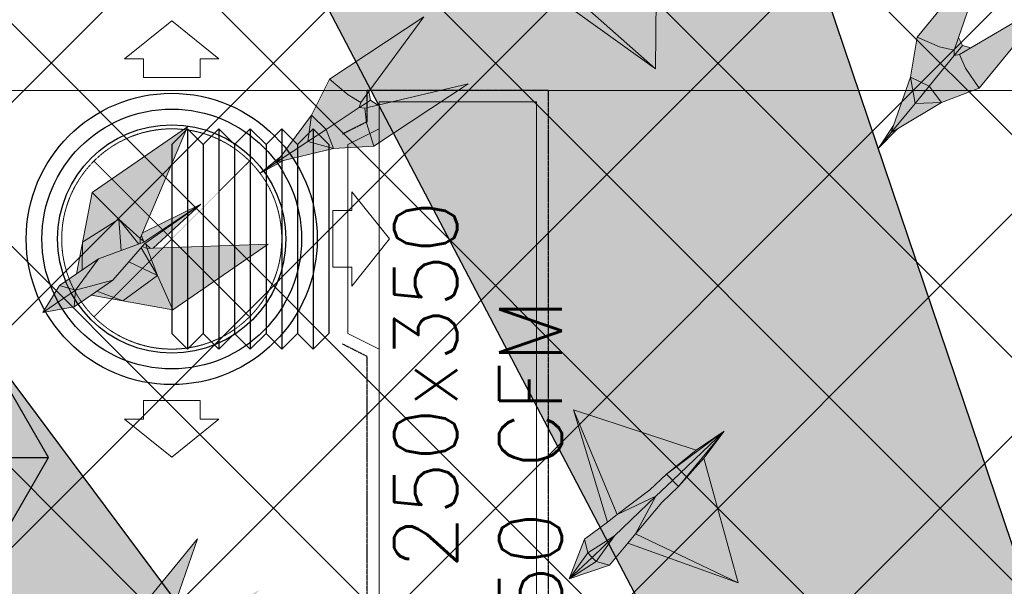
# Model space of a CAD drawing. Header units: millimetres. Extents: x -1435 to 74790, y -2508 to 13830.
# Tile 32 of 95: x 8259 to 9825, y 10306 to 11206. Entities that reach past the tile are written whole.
import ezdxf
from ezdxf.enums import TextEntityAlignment as Align

# ---------------------------------------------------------------- set-up
doc = ezdxf.new("R2010")
doc.units = ezdxf.units.MM
doc.linetypes.add('DASHED', pattern=[0.75, 0.5, -0.25])
doc.linetypes.add('HIDDEN', pattern=[0.375, 0.25, -0.125])
for name, color, linetype, lineweight, true_color in [('A-CEILING-01', 7, 'Continuous', 5, 0xd56ca8), ('A-CEILING-08', 7, 'Continuous', 5, 0xd56ca8), ('ACMV-SA-DUCT', 200, 'Continuous', 20, 0xbf00ff), ('ACMV-SA-FLOW-ARROW', 200, 'Continuous', 20, 0xbf00ff), ('M-MEP-ELLG-LIGHT', 5, 'Continuous', 15, 0x0000ff)]:
    doc.layers.add(name, color=color, linetype=linetype, lineweight=lineweight, true_color=true_color)
for name, color, linetype in [('A-CELING ELEMENT', 1, 'Continuous'), ('ACMV-SA-DUCT-TEXT', 7, 'Continuous'), ('Legend', 7, 'Continuous')]:
    doc.layers.add(name, color=color, linetype=linetype)
doc.layers.add('A-LIGHT', color=1, linetype='Continuous', lineweight=5)
doc.layers.add('S-BEAM', color=12, linetype='Continuous', lineweight=9)
for name, color, linetype, true_color in [('ACMV-DUCT-THERMAL-INT-INS', 9, 'DASHED', 0x808080), ('ACMV-FLEX DUCT', 9, 'Continuous', 0x808080), ('ACMV-GRD', 30, 'Continuous', 0xff7f00), ('RCP LAYOUT', 9, 'Continuous', 0x808080)]:
    doc.layers.add(name, color=color, linetype=linetype, true_color=true_color)
doc.styles.add('Arial Narrow', font='ARIALN.TTF')
doc.styles.get("Standard").update_dxf_attribs({"font": 'arial.ttf'})
pattern_1 = [(45, (0, 0), (19.8873782, 72.9203868), [93.75, -18.75, 0, -18.75])]

# ---------------------------------------------------------------- blocks, each defined once
blk = doc.blocks.new('XR-CP-DS$0$ceiling element 01')
at = {"layer": 'A-CELING ELEMENT', "lineweight": 5, "true_color": 0x808080, "transparency": 33554687}
h = blk.add_hatch(dxfattribs=at)
h.set_pattern_fill('ANSI36', color=8, scale=300)
h.set_pattern_definition(pattern_1)
h.paths.add_polyline_path([(-425629.8, -157750.9, -0.039119), (-425655.9, -157707.5), (-427128.8, -158480.5, 0.039269), (-426963.6, -158744.9)])
h.paths.add_polyline_path([(-427216.5, -158526.6, -0.039231), (-427344.4, -158225.6), (-431924, -159775.1), (-429595.3, -159775.1)])
h.paths.add_polyline_path([(-427146.3, -156679.9, 0.039168), (-427262.3, -156968.3), (-425674.3, -157463.1, -0.03857), (-425655.4, -157416.9)])
h.paths.add_polyline_path([(-425704.2, -155604.7, 0.039168), (-426005.5, -155681.4), (-425472.4, -157256.8, -0.03857), (-425424.2, -157244.1)])
edge = h.paths.add_edge_path()
edge.add_line((-430171.7, -151115.1), (-430279.8, -151115.1))
edge.add_line((-430279.8, -151115.1), (-430279.8, -151215.1))
edge.add_line((-430279.8, -151215.1), (-430479.8, -151215.1))
edge.add_line((-430479.8, -151215.1), (-430479.8, -151115.1))
edge.add_line((-430479.8, -151115.1), (-430629.8, -151115.1))
edge.add_line((-430629.8, -151115.1), (-430629.8, -150665.1))
edge.add_line((-430629.8, -150665.1), (-432321.8, -150665.1))
edge.add_line((-432321.8, -150665.1), (-432321.8, -150772.9))
edge.add_line((-432321.8, -150772.9), (-426859.3, -156104.6))
edge.add_arc((-425365.2, -157562.3), 2087.3, 126.7377, 135.7079, ccw=False)
edge.add_line((-426613.8, -155889.5), (-430171.7, -151115.1))
edge = h.paths.add_edge_path()
edge.add_line((-424199.8, -150665.1), (-424199.8, -151115.1))
edge.add_line((-424199.8, -151115.1), (-424349.8, -151115.1))
edge.add_line((-424349.8, -151115.1), (-424349.8, -151215.1))
edge.add_line((-424349.8, -151215.1), (-424444.6, -151215.1))
edge.add_line((-424444.6, -151215.1), (-425069.6, -155496))
edge.add_arc((-425365.2, -157562.3), 2087.3, 72.8718, 81.8578, ccw=False)
edge.add_line((-424750.5, -155567.5), (-423223, -150665.1))
edge.add_line((-423223, -150665.1), (-424199.8, -150665.1))
h.paths.add_polyline_path([(-424567.7, -153182.9), (-424331.7, -153182.9), (-424331.7, -153418.9), (-424567.7, -153418.9)], flags=16)
h = blk.add_hatch(dxfattribs=at)
h.set_pattern_fill('ANSI36', color=8, scale=300)
h.set_pattern_definition(pattern_1)
h.paths.add_polyline_path([(-426846.1, -159033.2, -0.036239), (-427043, -158804), (-428346.2, -159775.1), (-427588, -159775.1)])
h.paths.add_polyline_path([(-427423.6, -157908.4, -0.039197), (-427452.5, -157582.9), (-432321.8, -157641.9), (-432321.8, -158745.1)])
h.paths.add_polyline_path([(-425674.9, -157660.7, -0.038923), (-425686.3, -157611.6), (-427325.9, -157891.7, 0.039228), (-427250.5, -158193.8)])
h.paths.add_polyline_path([(-425560.1, -157303.4, -0.038492), (-425518.1, -157276.7), (-426291, -155804.1, 0.039154), (-426553.9, -155969.8)])
h.paths.add_polyline_path([(-426337.7, -155715.3, -0.039172), (-426037.7, -155586.2), (-427702.8, -150665.1), (-428988.4, -150665.1)])
h = blk.add_hatch(dxfattribs=at)
h.set_pattern_fill('ANSI36', color=8, scale=200)
h.set_pattern_definition([(45, (0, 0), (13.2582521, 48.6135912), [62.5, -12.5, 0, -12.5])])
h.paths.add_polyline_path([(-427235.6, -156635.7, -0.03916), (-427068.3, -156355.4), (-432321.8, -152634.9), (-432321.8, -154121.3)])
h.paths.add_polyline_path([(-425454.1, -150665.1), (-426550.3, -150665.1), (-425721.8, -155505.6, -0.039276), (-425395.8, -155475.2)])
h.paths.add_polyline_path([(-425690.1, -157561.6, -0.038719), (-425686, -157511.7), (-427331.8, -157271.4, 0.039193), (-427353.2, -157581.7)], flags=17)
h.paths.add_polyline_path([(-425084.2, -155595.8, 0.039193), (-425394.6, -155575.9), (-425374.5, -157239, -0.038719), (-425324.5, -157241.6)], flags=17)
h.paths.add_polyline_path([(-423965.7, -156152.8, 0.996512), (-426776.1, -158963.3), (-425599.9, -157787, -0.900286), (-425184.4, -157294.8), (-424476.2, -156294.7), (-424567.8, -156294.7), (-424567.8, -156058.7), (-424331.8, -156058.7), (-424331.8, -156294.7), (-424476.2, -156294.7), (-425184.4, -157294.8, -0.042192), (-425142, -157329.1)])
h = blk.add_hatch(dxfattribs=at)
h.set_pattern_fill('ANSI36', color=8, scale=300)
h.set_pattern_definition(pattern_1)
h.paths.add_polyline_path([(-432321.8, -155391.8), (-432321.8, -156542.9), (-427430.1, -157257, -0.039171), (-427357.2, -156938.7)])
h.paths.add_polyline_path([(-426787.8, -156174.5, 0.039154), (-426986.9, -156413.1), (-425629.6, -157374.3, -0.038492), (-425597.6, -157336.2)])
h.paths.add_polyline_path([(-424491.1, -155778.6, 0.039227), (-424780.5, -155663.9), (-425275.3, -157251.9, -0.038923), (-425228.3, -157269.8)])
h.paths.add_polyline_path([(-423119.8, -154379.5), (-423119.8, -153004.8), (-424446.3, -155688.1, -0.039269), (-424164.6, -155854.8)])
h.paths.add_polyline_path([(-430497.8, -156058.7), (-430497.8, -156294.7), (-430261.8, -156294.7), (-430261.8, -156058.7)], flags=0)
h.paths.add_polyline_path([(-430497.8, -156058.7), (-430261.8, -156058.7), (-430261.8, -156294.7), (-430497.8, -156294.7)], flags=16)
at = {"layer": 'A-CELING ELEMENT', "color": 8, "lineweight": -3, "true_color": 0x808080}
for points in [[(-426337.7, -155715.3), (-428988.4, -150665.1)], [(-427702.8, -150665.1), (-426037.7, -155586.2)], [(-430171.7, -151115.1), (-426613.8, -155889.5)]]:
    blk.add_lwpolyline(points, dxfattribs=at)
blk = doc.blocks.new('A$Ced31c995')
at = {"layer": 'M-MEP-ELLG-LIGHT', "lineweight": 0, "true_color": 0x808080}
h = blk.add_hatch(color=8, dxfattribs=at)
h.dxf.hatch_style = 1
h.paths.add_polyline_path([(8893.9, -2015.6), (8914.9, -2194.9), (8975.6, -2171.5), (9008.1, -2154.4), (9063.9, -2130.8)])
h.paths.add_polyline_path([(8893.9, -2015.6), (8896.8, -2201.8), (8914.9, -2194.9)])
h.paths.add_polyline_path([(8854.3, -2218.3), (8813.4, -2271.9), (8853, -2240.3)])
h.paths.add_polyline_path([(8853, -2240.3), (8853, -2240.3), (8813.4, -2271.9), (8857.6, -2249.2), (8857.6, -2249.2), (8857.4, -2248.9)])
h.paths.add_polyline_path([(8857.6, -2249.2), (8813.4, -2271.9), (8861.9, -2257.3)])
h.paths.add_polyline_path([(8861.9, -2257.3), (8813.4, -2271.9), (8880.8, -2268.9)])
h.paths.add_polyline_path([(8918.5, -2243.3), (8934.6, -2232.4), (8982, -2183.7), (8901.3, -2225.9), (8861.9, -2257.3), (8880.8, -2268.9)])
h.paths.add_polyline_path([(8901.3, -2225.9), (8857.6, -2249.2), (8861.9, -2257.3), (8861.9, -2257.3)])
h.paths.add_polyline_path([(8901.3, -2225.9), (8853, -2240.3), (8857.4, -2248.9), (8857.6, -2249.2)])
h.paths.add_polyline_path([(8901.3, -2225.9), (8982, -2183.7), (8914.9, -2194.9), (8896.8, -2201.8), (8854.3, -2218.3), (8853, -2240.3), (8853, -2240.3)])
h.paths.add_polyline_path([(8982, -2183.7), (9014.5, -2166.6), (9014.5, -2166.6), (9008.1, -2154.4), (8975.6, -2171.5), (8914.9, -2194.9)], flags=17)
h.paths.add_polyline_path([(9020.9, -2178.8), (9014.5, -2166.6), (9014.5, -2166.6), (8982, -2183.7), (8934.6, -2232.4), (8988.3, -2195.8)], flags=17)
h.paths.add_polyline_path([(9072, -2146.4), (9020.9, -2178.8), (8988.3, -2195.8), (8934.6, -2232.4), (9070, -2351.7)])
h.paths.add_polyline_path([(8934.6, -2232.4), (8918.5, -2243.3), (9070, -2351.7)])
h.paths.add_polyline_path([(9115, -2114), (9014.5, -2166.6), (9020.9, -2178.8)])
h.paths.add_polyline_path([(9115, -2114), (9008.1, -2154.4), (9014.5, -2166.6)])
h.paths.add_polyline_path([(9115, -2114), (9063.9, -2130.8), (9008.1, -2154.4)], flags=17)
h.paths.add_polyline_path([(9115, -2114), (9020.9, -2178.8), (9072, -2146.4)], flags=17)
h.paths.add_polyline_path([(8341.4, -3099), (8227.4, -3237.9), (8262.9, -3253.3), (8286, -3258.4), (8292.9, -3238.4)])
h.paths.add_polyline_path([(8299.3, -3250.7), (8292.9, -3238.4), (8286, -3258.4), (8285.9, -3267.1), (8291.7, -3260)])
h.paths.add_polyline_path([(8312.7, -3254.6), (8299.3, -3250.7), (8291.7, -3260), (8285.9, -3267.1), (8294.4, -3265.3)])
h.paths.add_polyline_path([(8439.9, -3179.8), (8312.7, -3254.6), (8294.4, -3265.3), (8304, -3286.9), (8326, -3318.7)])
h.paths.add_polyline_path([(8304, -3286.9), (8294.4, -3265.3), (8285.9, -3267.1), (8245.9, -3315.8), (8266, -3341.7), (8326, -3318.7)])
h.paths.add_polyline_path([(8285.9, -3267.1), (8286, -3258.4), (8262.9, -3253.3), (8227.4, -3237.9), (8216.7, -3301.2), (8245.9, -3315.8)])
h.paths.add_polyline_path([(8245.9, -3315.8), (8216.7, -3301.2), (8223.8, -3342.8)])
h.paths.add_polyline_path([(8245.9, -3315.8), (8223.8, -3342.8), (8266, -3341.7)])
h.paths.add_polyline_path([(8266, -3341.7), (8223.8, -3342.8), (8185.6, -3389.4), (8195.7, -3383.4)])
h.paths.add_polyline_path([(8216.7, -3301.2), (8189.5, -3378.3), (8185.6, -3389.4), (8223.8, -3342.8)])
h.paths.add_polyline_path([(8185.6, -3389.4), (8189.5, -3378.3), (8165.5, -3413.9)])
h.paths.add_polyline_path([(8195.7, -3383.4), (8185.6, -3389.4), (8165.5, -3413.9)])
h = blk.add_hatch(color=8, dxfattribs=at)
h.dxf.hatch_style = 1
h.paths.add_polyline_path([(9525, -2405.6), (9482.8, -2406.8), (9444.7, -2453.3), (9454.7, -2447.3)])
h.paths.add_polyline_path([(9525, -2405.6), (9505, -2379.7), (9482.8, -2406.8)])
h.paths.add_polyline_path([(9505, -2379.7), (9475.7, -2365.2), (9482.8, -2406.8)])
h.paths.add_polyline_path([(9544.9, -2331), (9545, -2322.3), (9521.9, -2317.2), (9486.4, -2301.8), (9475.7, -2365.2), (9505, -2379.7)])
h.paths.add_polyline_path([(9585, -2382.7), (9563, -2350.9), (9553.4, -2329.2), (9544.9, -2331), (9505, -2379.7), (9505, -2379.7), (9525, -2405.6)])
h.paths.add_polyline_path([(9699, -2243.7), (9571.7, -2318.5), (9553.4, -2329.2), (9563, -2350.9), (9585, -2382.7)])
h.paths.add_polyline_path([(9600.4, -2162.9), (9486.4, -2301.8), (9521.9, -2317.2), (9545, -2322.3), (9552, -2302.3)])
h.paths.add_polyline_path([(9571.7, -2318.5), (9558.4, -2314.6), (9550.7, -2323.9), (9544.9, -2331), (9553.4, -2329.2)])
h.paths.add_polyline_path([(9558.4, -2314.6), (9552, -2302.3), (9545, -2322.3), (9544.9, -2331), (9550.7, -2323.9)])
h.paths.add_polyline_path([(9482.8, -2406.8), (9475.7, -2365.2), (9448.5, -2442.2), (9444.7, -2453.3)])
h.paths.add_polyline_path([(9454.7, -2447.3), (9444.7, -2453.3), (9424.5, -2477.8)])
h.paths.add_polyline_path([(9448.5, -2442.2), (9424.5, -2477.8), (9444.7, -2453.3)])
h = blk.add_hatch(color=8, dxfattribs=at)
h.dxf.hatch_style = 1
h.paths.add_polyline_path([(8557.7, -2478.7), (8517.1, -2467.4), (8466.9, -2500.5), (8478.2, -2497.8)])
h.paths.add_polyline_path([(8557.7, -2478.7), (8546.2, -2448.1), (8517.1, -2467.4)])
h.paths.add_polyline_path([(8546.2, -2448.1), (8522.6, -2425.5), (8517.1, -2467.4)])
h.paths.add_polyline_path([(8598.8, -2413.4), (8601.5, -2405.2), (8580.9, -2393.4), (8551.6, -2368.2), (8522.6, -2425.5), (8546.2, -2448.1)])
h.paths.add_polyline_path([(8621.8, -2474.6), (8610.2, -2437.7), (8607.4, -2414.2), (8598.8, -2413.4), (8546.2, -2448.1), (8546.2, -2448.1), (8557.7, -2478.7)])
h.paths.add_polyline_path([(8771.8, -2375.6), (8628.1, -2409.4), (8607.4, -2414.2), (8610.2, -2437.7), (8621.8, -2474.6)])
h.paths.add_polyline_path([(8701.5, -2269.2), (8551.6, -2368.2), (8580.9, -2393.4), (8601.5, -2405.2), (8614, -2388.1)])
h.paths.add_polyline_path([(8628.1, -2409.4), (8616.5, -2401.7), (8606.5, -2408.4), (8598.8, -2413.4), (8607.4, -2414.2)])
h.paths.add_polyline_path([(8616.5, -2401.7), (8614, -2388.1), (8601.5, -2405.2), (8598.8, -2413.4), (8606.5, -2408.4)])
h.paths.add_polyline_path([(8517.1, -2467.4), (8522.6, -2425.5), (8473.8, -2491.1), (8466.9, -2500.5)])
h.paths.add_polyline_path([(8478.2, -2497.8), (8466.9, -2500.5), (8440.4, -2518)])
h.paths.add_polyline_path([(8473.8, -2491.1), (8440.4, -2518), (8466.9, -2500.5)])
h = blk.add_hatch(color=8, dxfattribs=at)
h.dxf.hatch_style = 1
h.paths.add_polyline_path([(8454, -2630.7), (8270.9, -2637), (8261.4, -2637.3), (8277.7, -2680.3), (8302.1, -2735)])
h.paths.add_polyline_path([(8277.7, -2680.3), (8222.8, -2720.7), (8302.1, -2735)])
h.paths.add_polyline_path([(8232.4, -2658.8), (8206.9, -2687.8), (8181.2, -2705.4), (8222.8, -2720.7), (8277.7, -2680.3)])
h.paths.add_polyline_path([(8252.1, -2636.3), (8232.4, -2658.8), (8277.7, -2680.3)], flags=17)
h.paths.add_polyline_path([(8261.4, -2637.3), (8253.7, -2634.5), (8252.1, -2636.3), (8277.7, -2680.3)], flags=17)
h.paths.add_polyline_path([(8346.7, -2567), (8257.9, -2629.7), (8257.8, -2629.8), (8259.1, -2630.8), (8266.1, -2637.1), (8270.9, -2637)], flags=17)
h.paths.add_polyline_path([(8259.1, -2630.8), (8261.4, -2637.3), (8266.1, -2637.1)], flags=16)
h.paths.add_polyline_path([(8259.1, -2630.8), (8257.8, -2629.8), (8253.7, -2634.5), (8261.4, -2637.3)], flags=17)
h.paths.add_polyline_path([(8346.7, -2567), (8256.2, -2627.4), (8256.2, -2627.4), (8183.8, -2654.1), (8149.1, -2677.9), (8122, -2696.5), (8095.6, -2739.4), (8145.1, -2730.2), (8172.2, -2711.6), (8206.9, -2687.8), (8232.4, -2658.8), (8252.1, -2636.3), (8253.7, -2634.5), (8257.9, -2629.7)])
h.paths.add_polyline_path([(8325.8, -2444), (8173.8, -2548.3), (8216.2, -2590.7), (8250.5, -2621.4), (8254.2, -2612.6)])
h.paths.add_polyline_path([(8173.8, -2548.3), (8158.7, -2627.4), (8216.2, -2590.7)])
h.paths.add_polyline_path([(8216.2, -2590.7), (8158.7, -2627.4), (8158.1, -2671.7), (8183.8, -2654.1), (8248, -2630.4)])
h.paths.add_polyline_path([(8216.2, -2590.7), (8248, -2630.4), (8250.3, -2629.6), (8250.5, -2621.4)])
h.paths.add_polyline_path([(8346.7, -2567), (8254.2, -2612.6), (8252.3, -2617), (8255.7, -2625.8), (8255.6, -2625.8), (8256.2, -2627.4), (8256.3, -2627.4)], flags=17)
h.paths.add_polyline_path([(8255.6, -2625.8), (8250.5, -2621.4), (8250.3, -2629.6), (8256.2, -2627.4)], flags=17)
h.paths.add_polyline_path([(8252.3, -2617), (8250.5, -2621.4), (8255.7, -2625.8)], flags=17)
h.paths.add_polyline_path([(8181.2, -2705.4), (8172.2, -2711.6), (8222.8, -2720.7)])
h.paths.add_polyline_path([(8158.7, -2627.4), (8149.1, -2677.9), (8158.1, -2671.7)], flags=17)
h = blk.add_hatch(color=8, dxfattribs=at)
h.dxf.hatch_style = 1
h.paths.add_polyline_path([(8975.4, -3135), (8969, -3128.4), (8932.7, -3162.3)], flags=17)
h.paths.add_polyline_path([(8996.7, -3140.9), (8975.4, -3135), (8932.7, -3162.3)])
h.paths.add_polyline_path([(9025.9, -3105.9), (9038.4, -3091.1), (9070.6, -3031.2), (9004.6, -3093.9), (8975.4, -3135), (8996.7, -3140.9)])
h.paths.add_polyline_path([(9004.6, -3093.9), (9070.6, -3031.2), (9009.2, -3060.4), (8993.7, -3072.1), (8957.3, -3099.5), (8962.2, -3121.1)])
h.paths.add_polyline_path([(8962.2, -3121.1), (8957.3, -3099.5), (8932.7, -3162.3)])
h.paths.add_polyline_path([(8969, -3128.4), (8969, -3128.4), (8968.7, -3128.1), (8962.2, -3121.1), (8962.2, -3121.1), (8932.7, -3162.3)])
h.paths.add_polyline_path([(9004.6, -3093.9), (8962.2, -3121.1), (8968.7, -3128.1), (8969, -3128.4)])
h.paths.add_polyline_path([(9004.6, -3093.9), (8969, -3128.4), (8975.4, -3135), (8975.4, -3135)])
h.paths.add_polyline_path([(9201.3, -3168.7), (9038.4, -3091.1), (9025.9, -3105.9)])
h.paths.add_polyline_path([(8939.8, -2893.7), (8993.7, -3072.1), (9009.2, -3060.4)])
h.paths.add_polyline_path([(9061.1, -3021.2), (9087.7, -2995.9), (9179.4, -2927.7), (9134.9, -2957.9), (8939.8, -2893.7), (9009.2, -3060.4)])
h.paths.add_polyline_path([(9097.2, -3005.9), (9097.2, -3005.9), (9087.7, -2995.9), (9061.1, -3021.2), (9009.2, -3060.4), (9070.6, -3031.2)], flags=17)
h.paths.add_polyline_path([(9106.7, -3015.8), (9097.2, -3005.9), (9097.2, -3005.9), (9070.6, -3031.2), (9038.4, -3091.1), (9080.1, -3041.2)])
h.paths.add_polyline_path([(9147, -2970.6), (9106.7, -3015.8), (9080.1, -3041.2), (9038.4, -3091.1), (9201.3, -3168.7)])
h.paths.add_polyline_path([(9179.4, -2927.7), (9097.2, -3005.9), (9106.7, -3015.8)])
h.paths.add_polyline_path([(9179.4, -2927.7), (9087.7, -2995.9), (9097.2, -3005.9)], flags=17)
h.paths.add_polyline_path([(9179.4, -2927.7), (9106.7, -3015.8), (9147, -2970.6)])
at = {"layer": 'M-MEP-ELLG-LIGHT', "color": 8, "lineweight": 0, "true_color": 0x808080}
for p, q in [((9070, -2351.7), (9072, -2146.4)), ((8934.6, -2232.4), (9070, -2351.7)), ((8918.5, -2243.3), (9070, -2351.7)), ((8325.8, -2444), (8173.8, -2548.3)), ((8254.2, -2612.6), (8325.8, -2444)), ((8173.8, -2548.3), (8149.1, -2677.9)), ((8173.8, -2548.3), (8216.2, -2590.7)), ((8346.7, -2567), (8254.2, -2612.6)), ((8256.3, -2627.4), (8346.7, -2567)), ((8346.7, -2567), (8257.9, -2629.7)), ((8270.9, -2637), (8346.7, -2567)), ((8158.7, -2627.4), (8216.2, -2590.7)), ((8216.2, -2590.7), (8250.5, -2621.4)), ((8216.2, -2590.7), (8248, -2630.4)), ((8216.2, -2590.7), (8220, -2640.7)), ((8250.5, -2621.4), (8254.2, -2612.6)), ((8158.1, -2671.7), (8158.7, -2627.4)), ((8183.8, -2654.1), (8256.3, -2627.4)), ((8257.9, -2629.7), (8206.9, -2687.8)), ((8250.3, -2629.6), (8250.5, -2621.4)), ((8250.5, -2621.4), (8255.6, -2625.8)), ((8255.7, -2625.8), (8252.3, -2617)), ((8255.6, -2625.8), (8256.2, -2627.4)), ((8259.1, -2630.8), (8257.8, -2629.8)), ((8261.4, -2637.3), (8259.1, -2630.8)), ((8259.1, -2630.8), (8266.1, -2637.1)), ((8454, -2630.7), (8270.9, -2637)), ((8302.1, -2735), (8454, -2630.7)), ((8252.1, -2636.3), (8277.7, -2680.3)), ((8253.7, -2634.5), (8261.4, -2637.3)), ((8261.4, -2637.3), (8270.9, -2637)), ((8277.7, -2680.3), (8261.4, -2637.3)), ((8147.4, -2703.8), (8183.8, -2654.1)), ((8149.1, -2677.9), (8183.8, -2654.1)), ((8232.4, -2658.8), (8277.7, -2680.3)), ((8149.1, -2677.9), (8122, -2696.5)), ((8206.9, -2687.8), (8147.4, -2703.8)), ((8206.9, -2687.8), (8172.2, -2711.6)), ((8277.7, -2680.3), (8222.8, -2720.7)), ((8302.1, -2735), (8277.7, -2680.3)), ((8122, -2696.5), (8095.6, -2739.4)), ((8095.6, -2739.4), (8147.4, -2703.8)), ((8122, -2696.5), (8147.4, -2703.8)), ((8147.4, -2703.8), (8145.1, -2730.2)), ((8222.8, -2720.7), (8181.2, -2705.4)), ((8145.1, -2730.2), (8172.2, -2711.6)), ((8172.2, -2711.6), (8302.1, -2735)), ((8095.6, -2739.4), (8145.1, -2730.2)), ((9134.9, -2957.9), (8939.8, -2893.7)), ((8939.8, -2893.7), (8993.7, -3072.1)), ((9009.2, -3060.4), (8939.8, -2893.7)), ((9179.4, -2927.7), (9087.7, -2995.9)), ((9097.2, -3005.9), (9179.4, -2927.7)), ((9179.4, -2927.7), (9106.7, -3015.8)), ((9179.4, -2927.7), (9134.9, -2957.9)), ((9147, -2970.6), (9179.4, -2927.7)), ((9134.9, -2957.9), (9087.7, -2995.9)), ((9106.7, -3015.8), (9147, -2970.6)), ((9201.3, -3168.7), (9147, -2970.6)), ((9087.7, -2995.9), (9061.1, -3021.2)), ((9070.6, -3031.2), (9097.2, -3005.9)), ((9087.7, -2995.9), (9106.7, -3015.8)), ((9061.1, -3021.2), (9009.2, -3060.4)), ((9106.7, -3015.8), (9080.1, -3041.2)), ((9004.6, -3093.9), (9070.6, -3031.2)), ((9009.2, -3060.4), (9070.6, -3031.2)), ((9070.6, -3031.2), (9038.4, -3091.1)), ((9080.1, -3041.2), (9038.4, -3091.1)), ((8993.7, -3072.1), (9009.2, -3060.4)), ((8993.7, -3072.1), (8957.3, -3099.5)), ((8341.4, -3099), (8227.4, -3237.9)), ((8292.9, -3238.4), (8341.4, -3099)), ((8957.3, -3099.5), (8932.7, -3162.3)), ((8969, -3128.4), (9004.6, -3093.9)), ((9038.4, -3091.1), (9025.9, -3105.9)), ((9038.4, -3091.1), (9201.3, -3168.7)), ((8996.7, -3140.9), (9025.9, -3105.9)), ((9025.9, -3105.9), (9201.3, -3168.7)), ((8932.7, -3162.3), (8969, -3128.4)), ((8932.7, -3162.3), (8996.7, -3140.9))]:
    blk.add_line(p, q, dxfattribs=at)
for points in [[(9454.7, -2447.3), (9424.5, -2477.8), (9448.5, -2442.2), (9444.7, -2453.3), (9454.7, -2447.3), (9525, -2405.6), (9585, -2382.7), (9699, -2243.7), (9571.7, -2318.5), (9558.4, -2314.6), (9552, -2302.3), (9600.4, -2162.9), (9486.4, -2301.8), (9475.7, -2365.2), (9448.5, -2442.2)], [(8478.2, -2497.8), (8440.4, -2518), (8473.8, -2491.1), (8466.9, -2500.5), (8478.2, -2497.8), (8557.7, -2478.7), (8621.8, -2474.6), (8771.8, -2375.6), (8628.1, -2409.4), (8616.5, -2401.7), (8614, -2388.1), (8701.5, -2269.2), (8551.6, -2368.2), (8522.6, -2425.5), (8473.8, -2491.1)], [(9585, -2382.7), (9563, -2350.9), (9553.4, -2329.2), (9544.9, -2331), (9545, -2322.3), (9521.9, -2317.2), (9486.4, -2301.8)], [(9424.5, -2477.8), (9444.7, -2453.3), (9482.8, -2406.8), (9505, -2379.7), (9544.9, -2331), (9550.7, -2323.9), (9558.4, -2314.6)], [(9552, -2302.3), (9545, -2322.3)], [(9571.7, -2318.5), (9553.4, -2329.2)], [(8621.8, -2474.6), (8610.2, -2437.7), (8607.4, -2414.2), (8598.8, -2413.4), (8601.5, -2405.2), (8580.9, -2393.4), (8551.6, -2368.2)], [(9482.8, -2406.8), (9525, -2405.6), (9505, -2379.7), (9475.7, -2365.2), (9482.8, -2406.8)], [(8614, -2388.1), (8601.5, -2405.2)], [(8440.4, -2518), (8466.9, -2500.5), (8517.1, -2467.4), (8546.2, -2448.1), (8598.8, -2413.4), (8606.5, -2408.4), (8616.5, -2401.7)], [(8628.1, -2409.4), (8607.4, -2414.2)], [(8517.1, -2467.4), (8557.7, -2478.7), (8546.2, -2448.1), (8522.6, -2425.5), (8517.1, -2467.4)], [(8932.7, -3162.3), (8962.2, -3121.1), (9004.6, -3093.9), (8975.4, -3135), (8932.7, -3162.3)], [(8996.7, -3140.9), (8975.4, -3135), (8968.7, -3128.1), (8962.2, -3121.1), (8957.3, -3099.5)]]:
    blk.add_lwpolyline(points, dxfattribs=at)
blk = doc.blocks.new('A$C256bf26b')
at = {"layer": 'A-CEILING-01', "true_color": 0x808080}
h = blk.add_hatch(dxfattribs=at)
h.set_pattern_fill('ANSI37', color=8, scale=2000)
h.set_pattern_definition([(45, (0, 0), (-176.7767, 176.7767), []), (135, (0, 0), (-176.7767, -176.7767), [])])
edge = h.paths.add_edge_path()
edge.add_line((17350, 13380), (12020, 13380))
edge.add_line((12020, 13380), (12020, 13280))
edge.add_line((12020, 13280), (11820, 13280))
edge.add_line((11820, 13280), (11820, 13380))
edge.add_line((11820, 13380), (6090, 13380))
edge.add_line((6090, 13380), (6090, 13280))
edge.add_line((6090, 13280), (5890, 13280))
edge.add_line((5890, 13280), (5890, 13380))
edge.add_line((5890, 13380), (350, 13380))
edge.add_line((350, 13380), (200, 13380))
edge.add_line((200, 13380), (200, 4520))
edge.add_line((200, 4520), (650, 4520))
edge.add_line((650, 4520), (650, 4220))
edge.add_line((650, 4220), (200, 4220))
edge.add_line((200, 4220), (200, 3270))
edge.add_line((200, 3270), (3945, 3270))
edge.add_line((3945, 3270), (3945, 3920))
edge.add_line((3945, 3920), (6135, 3920))
edge.add_line((6135, 3920), (6135, 3270))
edge.add_line((6135, 3270), (9805, 3270))
edge.add_line((9805, 3270), (9805, 3070))
edge.add_line((9805, 3070), (10125.7, 3070))
edge.add_line((10125.7, 3070), (10125.7, 3423))
edge.add_line((10125.7, 3423), (11242.1, 4539.4))
edge.add_line((11242.1, 4539.4), (10770.1, 5011.3))
edge.add_line((10770.1, 5011.3), (11904.4, 6145.6))
edge.add_line((11904.4, 6145.6), (14298.8, 8540))
edge.add_line((14298.8, 8540), (14450, 8540))
edge.add_line((14450, 8540), (14450, 9620))
edge.add_line((14450, 9620), (14450, 12330))
edge.add_arc((15200, 12330), 750, 90, 180, ccw=False)
edge.add_line((15200, 13080), (17350, 13080))
edge.add_line((17350, 13080), (17350, 13380))
h.paths.add_polyline_path([(5890.1, 11294.2), (6090.1, 11294.2), (6090.1, 11094.2), (5890.1, 11094.2)], flags=16)
h.paths.add_polyline_path([(5890.1, 9330), (6090.1, 9330), (6090.1, 9130), (5890.1, 9130)], flags=16)
h.paths.add_polyline_path([(5890, 8418.4), (6090, 8418.4), (6090, 8218.4), (5890, 8218.4)], flags=16)
h.paths.add_polyline_path([(5890, 6030), (6090, 6030), (6090, 5830), (5890, 5830)], flags=16)
h.paths.add_polyline_path([(11820, 8418.4), (12020, 8418.4), (12020, 8218.4), (11820, 8218.4)], flags=16)
h.paths.add_polyline_path([(11820, 9330), (12020, 9330), (12020, 9130), (11820, 9130)], flags=16)
h.paths.add_polyline_path([(11820.1, 11294.2), (12020.1, 11294.2), (12020.1, 11094.2), (11820.1, 11094.2)], flags=16)
at = {"layer": 'A-CEILING-08', "color": 8, "lineweight": 0, "true_color": 0x808080}
blk.add_blockref('XR-CP-DS$0$ceiling element 01', (436369.8, 164495.1), dxfattribs=at)
at = {"layer": 'A-LIGHT', "color": 8, "true_color": 0x808080}
blk.add_blockref('A$Ced31c995', (200, 13480), dxfattribs=at)
blk = doc.blocks.new('SA-RCD-350')
at = {"layer": 'ACMV-GRD'}
for radius in [231.5, 206.5, 181.5]:
    blk.add_circle((0, 0), radius, dxfattribs=at)
at = {"layer": 'ACMV-SA-DUCT', "linetype": 'HIDDEN'}
for p, q in [((-123.7, 123.7), (123.7, -123.7)), ((123.7, 123.7), (-123.7, -123.7))]:
    blk.add_line(p, q, dxfattribs=at)
blk.add_circle((0, 0), 175, dxfattribs=at)
at = {"layer": 'ACMV-SA-FLOW-ARROW'}
for points in [[(0, 346.5), (-75, 286.5), (-45, 286.5), (-45, 256.5), (45, 256.5), (45, 286.5), (75, 286.5), (0, 346.5)], [(-346.5, 0), (-286.5, 75), (-286.5, 45), (-256.5, 45), (-256.5, -45), (-286.5, -45), (-286.5, -75), (-346.5, 0)], [(346.5, 0), (286.5, 75), (286.5, 45), (256.5, 45), (256.5, -45), (286.5, -45), (286.5, -75), (346.5, 0)], [(0, -346.5), (-75, -286.5), (-45, -286.5), (-45, -256.5), (45, -256.5), (45, -286.5), (75, -286.5), (0, -346.5)]]:
    blk.add_lwpolyline(points, dxfattribs=at)
blk = doc.blocks.new('DIAL-LT-NDE-ZZ-M3-S-201_rvt-7-RCP-Store 04 at Node L5 Level')
at = {"layer": 'S-BEAM', "color": 7}
blk.add_line((-509547.2, 153498.4), (-515274.1, 153498.8), dxfattribs=at)
blk.add_line((-509547.2, 153498.4), (-515274.1, 153498.8), dxfattribs=at)
blk = doc.blocks.new('A$Cbdc54e46')
at = {"color": 180, "lineweight": 5}
blk.add_blockref('DIAL-LT-NDE-ZZ-M3-S-201_rvt-7-RCP-Store 04 at Node L5 Level', (503662, -156234.9), dxfattribs=at)
blk = doc.blocks.new('A$Cf662d679')
blk.add_blockref('A$Cbdc54e46', (0, 0))
blk = doc.blocks.new('FC300')
at = {"layer": 'ACMV-FLEX DUCT'}
for p, q in [((-50, 150), (-25, 175)), ((-25, 175), (-25, -175)), ((-25, 175), (0, 150)), ((-50, 150), (-50, -150)), ((0, 150), (0, -150)), ((-50, -150), (-25, -175)), ((-25, -175), (0, -150))]:
    blk.add_line(p, q, dxfattribs=at)
blk = doc.blocks.new('AIR Terminal Tag')
at = {"layer": 'Legend'}
blk.add_line((-250, 0), (250, 0), dxfattribs=at)
blk.add_lwpolyline([(-125, 216.5), (-250, 0), (-125, -216.5), (125, -216.5), (250, 0), (125, 216.5)], close=True, dxfattribs=at)
at = {"layer": 'Legend', "style": 'Arial Narrow'}
for tag, p in [('AIR_TERMINAL_TYPE_NUMBER', (0, 108.3)), ('CFM', (0, -108.3))]:
    blk.add_attdef(tag, text='', height=100, dxfattribs=at).set_placement(p, align=Align.MIDDLE_CENTER)

msp = doc.modelspace()

# ---------------------------------------------------------------- linework, layer by layer
at = {"layer": 'ACMV-DUCT-THERMAL-INT-INS'}
msp.add_lwpolyline([(8772, 11024.7), (8811.5, 11044.4), (8811.5, 11094.4), (9099.5, 11094.4), (9099.5, 10217.2), (9135, 10199.5, -0.411388), (9599.5, 9730.5)], format="xyb", dxfattribs=at)
msp.add_lwpolyline([(8772, 8889.3), (8811.5, 8909), (8811.5, 10670.9), (8772, 10690.7)], dxfattribs=at)
at = {"layer": 'ACMV-SA-DUCT'}
for points in [[(8830.5, 11075.4), (9080.5, 11075.4), (9080.5, 9525), (8830.5, 9525)], [(8780.5, 11007.7), (8780.5, 10707.7), (8830.5, 10682.7), (8830.5, 11032.7)]]:
    msp.add_lwpolyline(points, close=True, dxfattribs=at)
msp.add_lwpolyline([(8780.5, 11007.7), (8830.5, 11032.7)], dxfattribs=at)

# ---------------------------------------------------------------- block references
msp.add_blockref('A$Cf662d679', (17700, 13830))
at = {"layer": 'ACMV-GRD'}
msp.add_blockref('SA-RCD-350', (8500.5, 10857.7), dxfattribs=at)
at = {"layer": 'ACMV-SA-DUCT'}
for p in [(8550.5, 10857.7), (8600.5, 10857.7), (8650.5, 10857.7), (8700.5, 10857.7), (8750.5, 10857.7)]:
    msp.add_blockref('FC300', p, dxfattribs=at)
at = {"layer": 'Legend'}
msp.add_blockref('AIR Terminal Tag', (8054.3, 10510.3), dxfattribs=at).add_auto_attribs({'CFM': '375', 'AIR_TERMINAL_TYPE_NUMBER': 'SD1'})
at = {"layer": 'RCP LAYOUT'}
msp.add_blockref('A$C256bf26b', (0, 0), dxfattribs=at)

# ---------------------------------------------------------------- texts
at = {"layer": 'ACMV-SA-DUCT-TEXT', "insert": (8987.8, 10465.3), "char_height": 100, "attachment_point": 5, "rotation": 90}
msp.add_mtext_dynamic_manual_height_columns('\\pxt7;{\\Fromans|c0;SAD 250x350\\P\\ptz;750 CFM}', width=1639.938, gutter_width=1, heights=[0], dxfattribs=at)

doc.saveas('drawing.dxf')
